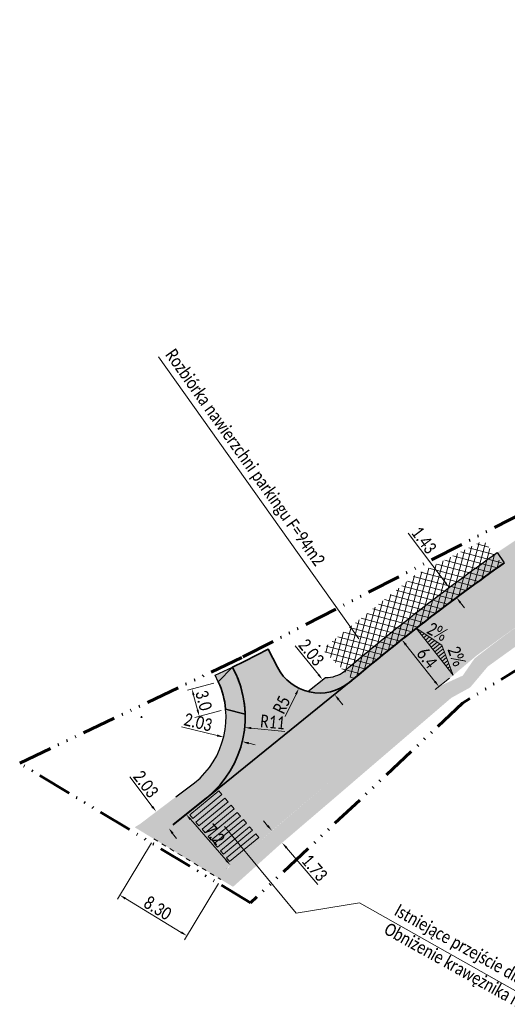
# Model space of a CAD drawing. Header units: millimetres. Extents: x 5493565 to 5508502, y 5765528 to 5769967.
# Tile 2 of 12: x 5507727 to 5507778, y 5765587 to 5765692. Entities that reach past the tile are written whole.
import ezdxf

# ---------------------------------------------------------------- set-up
doc = ezdxf.new("R2010")
doc.units = ezdxf.units.MM
doc.linetypes.add('2', pattern=[1, 0.5, -0.5])
doc.linetypes.add('ACAD_ISO14W100', pattern=[24, 12, -3, 0, -3, 0, -3, 0, -3])
for name, color, linetype, lineweight in [('! LINIA ROZGRANICZAJACA INWESTYCJĘ', 30, 'ACAD_ISO14W100', 60), ('!! Opisy Projektowe', 5, 'Continuous', 15), ('!! WYMIARY', 170, 'Continuous', 9), ('!KRAWĘDZIE DRÓG - JEZDNIA', 7, 'Continuous', 40), ('!KRAWĘDŹ CHDONIKA', 150, 'Continuous', 30), ('!OŚKA ROBOCZA', 240, '2', 5)]:
    doc.layers.add(name, color=color, linetype=linetype, lineweight=lineweight)
for name, color, linetype, lineweight, true_color in [('!Krawędź.Zjazdu.Obramowanie', 7, 'Continuous', 35, 0xe448ef), ('!Kresk.Chod.-bez przebudowy', 7, 'Continuous', 9, 0xd9fecd), ('!Kreskowanie Chodnika', 7, 'Continuous', 9, 0xbdeeff), ('!Kreskowanie DROGA', 7, 'Continuous', 9, 0xfefedc), ('!KreskowanieZJAZDÓW', 7, 'Continuous', 9, 0xfeb09a), ('!ZNAKI POZIOME', 7, 'Continuous', 35, 0xb8c9ff)]:
    doc.layers.add(name, color=color, linetype=linetype, lineweight=lineweight, true_color=true_color)
doc.styles.get("Standard").update_dxf_attribs({"font": 'calibri.ttf', "width": 0.8, "height": 1.35})
doc.dimstyles.new('1_500', dxfattribs={"dimtxt": 1.35, "dimasz": 0.7, "dimexe": 0.5, "dimexo": 0.5, "dimgap": 0.2, "dimtad": 1, "dimzin": 0, "dimdsep": 46, "dimtxsty": 'Standard', "dimcen": 0.09, "dimclrd": 256, "dimclre": 256, "dimclrt": 256, "dimadec": 3, "dimazin": 0, "dimtfac": 1, "dimtofl": 0, "dimtmove": 0, "dimatfit": 0, "dimfxl": 0.5, "dimtolj": 1, "dimtzin": 0, "dimlwd": 9, "dimlwe": 9, "dimarcsym": 0})
pattern_1 = [(45, (-0.636, 0.7716), (-2.2450640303, 2.2450640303), [])]

# ---------------------------------------------------------------- blocks, each defined once
blk = doc.blocks.new('*D138')
at = {"layer": '!! WYMIARY', "lineweight": 9, "transparency": 16777216}
for p, q in [((5507752.96, 5765606.18), (5507752.51, 5765606.71)), ((5507754.96, 5765603.84), (5507758.29, 5765599.94))]:
    blk.add_line(p, q, dxfattribs=at)
at = {"layer": '!! WYMIARY', "transparency": 16777216}
for points in [[(5507753.05, 5765606.26), (5507752.87, 5765606.1), (5507753.42, 5765605.65)], [(5507755.05, 5765603.92), (5507754.87, 5765603.77), (5507754.5, 5765604.37)]]:
    blk.add_solid(points, dxfattribs=at)
at = {"layer": 'Defpoints', "color": 0, "transparency": 16777216}
for p in [(5507753.42, 5765605.65), (5507754.5, 5765604.37), (5507754.5, 5765604.37)]:
    blk.add_point(p, dxfattribs=at)
at = {"layer": '!! WYMIARY', "transparency": 16777216, "insert": (5507757.94, 5765601.72), "char_height": 1.35, "attachment_point": 5, "rotation": 310.4673}
blk.add_mtext('\\A1;1.73', dxfattribs=at)
blk = doc.blocks.new('*D149')
at = {"layer": '!! WYMIARY', "lineweight": 9, "transparency": 16777216}
for p, q in [((5507771.79, 5765632), (5507767.88, 5765637.22)), ((5507772.6, 5765631.74), (5507772.61, 5765631.74)), ((5507773.38, 5765630.69), (5507773.39, 5765630.7)), ((5507773.41, 5765629.84), (5507773.83, 5765629.28))]:
    blk.add_line(p, q, dxfattribs=at)
at = {"layer": '!! WYMIARY', "transparency": 16777216}
for points in [[(5507771.88, 5765632.07), (5507771.7, 5765631.93), (5507772.21, 5765631.44)], [(5507773.5, 5765629.91), (5507773.32, 5765629.77), (5507772.99, 5765630.4)]]:
    blk.add_solid(points, dxfattribs=at)
at = {"layer": 'Defpoints', "color": 0, "transparency": 16777216}
for p in [(5507772.2, 5765631.44), (5507772.21, 5765631.44), (5507772.98, 5765630.39)]:
    blk.add_point(p, dxfattribs=at)
at = {"layer": '!! WYMIARY', "transparency": 16777216, "insert": (5507769.54, 5765636.48), "char_height": 1.35, "attachment_point": 5, "rotation": 306.8475}
blk.add_mtext('\\A1;1.43', dxfattribs=at)
blk = doc.blocks.new('*D169')
at = {"layer": '!! Opisy Projektowe', "lineweight": 9, "transparency": 16777216}
for p, q in [((5507740.72, 5765608.22), (5507738.35, 5765611.35)), ((5507742.88, 5765605.37), (5507743.31, 5765604.82))]:
    blk.add_line(p, q, dxfattribs=at)
at = {"layer": '!! Opisy Projektowe', "transparency": 16777216}
for points in [[(5507740.81, 5765608.3), (5507740.63, 5765608.15), (5507741.14, 5765607.67)], [(5507742.98, 5765605.44), (5507742.79, 5765605.3), (5507742.46, 5765605.93)]]:
    blk.add_solid(points, dxfattribs=at)
at = {"layer": 'Defpoints', "color": 0, "transparency": 16777216}
for p in [(5507741.14, 5765607.67), (5507741.14, 5765607.67), (5507742.46, 5765605.93)]:
    blk.add_point(p, dxfattribs=at)
at = {"layer": '!! Opisy Projektowe', "transparency": 16777216, "insert": (5507740.04, 5765610.6), "char_height": 1.35, "attachment_point": 5, "rotation": 307.1583}
blk.add_mtext('\\A1;2.03', dxfattribs=at)
blk = doc.blocks.new('*D177')
at = {"layer": '!! WYMIARY', "lineweight": 9, "transparency": 16777216}
for p, q in [((5507747.24, 5765621.32), (5507744.45, 5765620.56)), ((5507745.11, 5765620.02), (5507745.53, 5765618.47)), ((5507748.03, 5765618.41), (5507745.23, 5765617.66))]:
    blk.add_line(p, q, dxfattribs=at)
at = {"layer": '!! WYMIARY', "transparency": 16777216}
for points in [[(5507745.22, 5765620.05), (5507745, 5765619.99), (5507744.93, 5765620.69)], [(5507745.64, 5765618.5), (5507745.42, 5765618.44), (5507745.71, 5765617.79)]]:
    blk.add_solid(points, dxfattribs=at)
at = {"layer": 'Defpoints', "color": 0, "transparency": 16777216}
for p in [(5507747.73, 5765621.45), (5507748.51, 5765618.54), (5507745.71, 5765617.79)]:
    blk.add_point(p, dxfattribs=at)
at = {"layer": '!! WYMIARY', "transparency": 16777216, "insert": (5507746.18, 5765619.47), "char_height": 1.35, "attachment_point": 5, "rotation": 285.0608}
blk.add_mtext('\\A1;3.0', dxfattribs=at)
blk = doc.blocks.new('*D179')
at = {"layer": '!! WYMIARY', "lineweight": 9, "transparency": 16777216}
for p, q in [((5507768.33, 5765626.82), (5507766.8, 5765625.61)), ((5507770.69, 5765621.49), (5507767.62, 5765625.38)), ((5507772.26, 5765621.84), (5507770.74, 5765620.63))]:
    blk.add_line(p, q, dxfattribs=at)
at = {"layer": '!! WYMIARY', "transparency": 16777216}
for points in [[(5507767.72, 5765625.45), (5507767.53, 5765625.3), (5507767.19, 5765625.92)], [(5507770.79, 5765621.56), (5507770.6, 5765621.42), (5507771.13, 5765620.94)]]:
    blk.add_solid(points, dxfattribs=at)
at = {"layer": 'Defpoints', "color": 0, "transparency": 16777216}
for p in [(5507768.72, 5765627.13), (5507767.19, 5765625.92), (5507772.65, 5765622.15)]:
    blk.add_point(p, dxfattribs=at)
at = {"layer": '!! WYMIARY', "transparency": 16777216, "insert": (5507769.86, 5765623.98), "char_height": 1.35, "attachment_point": 5, "rotation": 308.299}
blk.add_mtext('\\A1;6.4', dxfattribs=at)
blk = doc.blocks.new('*D181')
at = {"layer": '!! WYMIARY', "lineweight": 9, "transparency": 16777216}
for p, q in [((5507758.35, 5765622.21), (5507755.89, 5765625.26)), ((5507760.49, 5765619.57), (5507760.93, 5765619.02))]:
    blk.add_line(p, q, dxfattribs=at)
at = {"layer": '!! WYMIARY', "transparency": 16777216}
for points in [[(5507758.44, 5765622.28), (5507758.26, 5765622.14), (5507758.79, 5765621.67)], [(5507760.58, 5765619.64), (5507760.4, 5765619.49), (5507760.05, 5765620.11)]]:
    blk.add_solid(points, dxfattribs=at)
at = {"layer": 'Defpoints', "color": 0, "transparency": 16777216}
for p in [(5507758.79, 5765621.67), (5507758.79, 5765621.67), (5507760.05, 5765620.11)]:
    blk.add_point(p, dxfattribs=at)
at = {"layer": '!! WYMIARY', "transparency": 16777216, "insert": (5507757.59, 5765624.57), "char_height": 1.35, "attachment_point": 5, "rotation": 308.9542}
blk.add_mtext('\\A1;2.03', dxfattribs=at)
blk = doc.blocks.new('*D182')
at = {"layer": '!! WYMIARY', "lineweight": 9, "transparency": 16777216}
for p, q in [((5507758.37, 5765625.26), (5507758.55, 5765625.26)), ((5507758.46, 5765625.17), (5507758.46, 5765625.35)), ((5507755.97, 5765620.13), (5507754.81, 5765617.75))]:
    blk.add_line(p, q, dxfattribs=at)
at = {"layer": '!! WYMIARY', "transparency": 16777216}
blk.add_solid([(5507755.86, 5765620.18), (5507756.07, 5765620.08), (5507756.27, 5765620.76)], dxfattribs=at)
at = {"layer": 'Defpoints', "color": 0, "transparency": 16777216}
for p in [(5507758.46, 5765625.26), (5507756.27, 5765620.76)]:
    blk.add_point(p, dxfattribs=at)
at = {"layer": '!! WYMIARY', "transparency": 16777216, "insert": (5507754.44, 5765619.01), "char_height": 1.35, "attachment_point": 5, "rotation": 64.0698}
blk.add_mtext('\\A1;R5', dxfattribs=at)
blk = doc.blocks.new('*D183')
at = {"layer": '!! WYMIARY', "lineweight": 9, "transparency": 16777216}
for p, q in [((5507739.49, 5765617.71), (5507739.67, 5765617.71)), ((5507739.58, 5765617.62), (5507739.58, 5765617.8)), ((5507751.22, 5765616.53), (5507754.8, 5765616.17))]:
    blk.add_line(p, q, dxfattribs=at)
at = {"layer": '!! WYMIARY', "transparency": 16777216}
blk.add_solid([(5507751.23, 5765616.65), (5507751.21, 5765616.42), (5507750.52, 5765616.6)], dxfattribs=at)
at = {"layer": 'Defpoints', "color": 0, "transparency": 16777216}
for p in [(5507739.58, 5765617.71), (5507750.52, 5765616.6)]:
    blk.add_point(p, dxfattribs=at)
at = {"layer": '!! WYMIARY', "transparency": 16777216, "insert": (5507753.49, 5765617.19), "char_height": 1.35, "attachment_point": 5, "rotation": 354.2401}
blk.add_mtext('\\A1;R11', dxfattribs=at)
blk = doc.blocks.new('*D186')
at = {"layer": '!! WYMIARY', "lineweight": 9, "transparency": 16777216}
for p, q in [((5507740.63, 5765604.36), (5507737.02, 5765598.39)), ((5507747.75, 5765600.05), (5507744.14, 5765594.08)), ((5507737.87, 5765598.46), (5507743.8, 5765594.87))]:
    blk.add_line(p, q, dxfattribs=at)
at = {"layer": '!! WYMIARY', "transparency": 16777216}
for points in [[(5507737.93, 5765598.56), (5507737.81, 5765598.36), (5507737.27, 5765598.82)], [(5507743.86, 5765594.97), (5507743.74, 5765594.77), (5507744.4, 5765594.51)]]:
    blk.add_solid(points, dxfattribs=at)
at = {"layer": 'Defpoints', "color": 0, "transparency": 16777216}
for p in [(5507740.88, 5765604.79), (5507748.01, 5765600.48), (5507744.4, 5765594.51)]:
    blk.add_point(p, dxfattribs=at)
at = {"layer": '!! WYMIARY', "transparency": 16777216, "insert": (5507741.3, 5765597.43), "char_height": 1.35, "attachment_point": 5, "rotation": 328.8183}
blk.add_mtext('\\A1;8.30', dxfattribs=at)
blk = doc.blocks.new('*D187')
at = {"layer": '!! WYMIARY', "lineweight": 9, "transparency": 16777216}
for p, q in [((5507743.93, 5765607.06), (5507743.93, 5765607.06)), ((5507748.56, 5765602.51), (5507744.77, 5765606.86)), ((5507748.64, 5765601.66), (5507748.64, 5765601.66))]:
    blk.add_line(p, q, dxfattribs=at)
at = {"layer": '!! WYMIARY', "transparency": 16777216}
for points in [[(5507744.86, 5765606.94), (5507744.68, 5765606.78), (5507744.31, 5765607.39)], [(5507748.64, 5765602.59), (5507748.47, 5765602.44), (5507749.02, 5765601.98)]]:
    blk.add_solid(points, dxfattribs=at)
at = {"layer": 'Defpoints', "color": 0, "transparency": 16777216}
for p in [(5507744.31, 5765607.39), (5507744.31, 5765607.39), (5507749.02, 5765601.98)]:
    blk.add_point(p, dxfattribs=at)
at = {"layer": '!! WYMIARY', "transparency": 16777216, "insert": (5507747.33, 5765605.27), "char_height": 1.35, "attachment_point": 5, "rotation": 311.0405}
blk.add_mtext('\\A1;7.2', dxfattribs=at)
blk = doc.blocks.new('*D193')
at = {"layer": '!! WYMIARY', "lineweight": 9, "transparency": 16777216}
for p, q in [((5507747.61, 5765615.75), (5507743.81, 5765616.67)), ((5507750.95, 5765614.93), (5507751.63, 5765614.77))]:
    blk.add_line(p, q, dxfattribs=at)
at = {"layer": '!! WYMIARY', "transparency": 16777216}
for points in [[(5507747.64, 5765615.86), (5507747.59, 5765615.63), (5507748.29, 5765615.58)], [(5507750.97, 5765615.05), (5507750.92, 5765614.82), (5507750.27, 5765615.1)]]:
    blk.add_solid(points, dxfattribs=at)
at = {"layer": 'Defpoints', "color": 0, "transparency": 16777216}
for p in [(5507748.29, 5765615.58), (5507748.29, 5765615.58), (5507750.27, 5765615.1)]:
    blk.add_point(p, dxfattribs=at)
at = {"layer": '!! WYMIARY', "transparency": 16777216, "insert": (5507745.58, 5765617.16), "char_height": 1.35, "attachment_point": 5, "rotation": 346.3006}
blk.add_mtext('\\A1;2.03', dxfattribs=at)

msp = doc.modelspace()

# ---------------------------------------------------------------- hatches: boundary and pattern name
at = {"layer": '!! Opisy Projektowe'}
h = msp.add_hatch(dxfattribs=at)
h.set_pattern_fill('ANSI31', color=256, scale=0.1, angle=534, style=0)
h.set_pattern_definition([(219, (11015541.26392, 11531249.1786), (0.199809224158, -0.246743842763), [])])
h.paths.add_polyline_path([(5507768.717, 5765627.13), (5507772.651, 5765622.143), (5507771.437, 5765625.335)])
at = {"layer": '!KRAWĘDŹ CHDONIKA', "lineweight": 9}
h = msp.add_hatch(dxfattribs=at)
h.set_pattern_fill('ANSI37', color=1, scale=0.2, angle=30)
h.paths.add_polyline_path([(5507775.859, 5765636.443), (5507768.617, 5765632.779), (5507758.76, 5765624.9), (5507762.02, 5765621.65), (5507763.46, 5765622.865), (5507765.059, 5765624.188), (5507766.775, 5765625.582), (5507769.39, 5765627.651), (5507770.176, 5765628.26), (5507772.985, 5765630.391), (5507777.864, 5765633.934)])
at = {"layer": '!Kresk.Chod.-bez przebudowy'}
h = msp.add_hatch(color=256, dxfattribs=at)
h.dxf.hatch_style = 1
edge = h.paths.add_edge_path()
edge.add_arc((5507780.905, 5765630.095), 4.886, 122.82372, 125.61511, ccw=False)
edge.add_line((5507778.257, 5765634.201), (5507782.24, 5765636.91))
edge.add_line((5507782.24, 5765636.91), (5507786.96, 5765639.69))
edge.add_line((5507786.96, 5765639.69), (5507791.38, 5765642.03))
edge.add_line((5507791.38, 5765642.03), (5507795.223, 5765643.897))
edge.add_line((5507795.223, 5765643.897), (5507797.404, 5765644.928))
edge.add_line((5507797.404, 5765644.928), (5507800.83, 5765646.5))
edge.add_line((5507800.83, 5765646.5), (5507810.489, 5765650.626))
edge.add_line((5507810.489, 5765650.626), (5507820.115, 5765654.657))
edge.add_line((5507820.115, 5765654.657), (5507825.786, 5765657.034))
edge.add_line((5507825.786, 5765657.034), (5507853.7, 5765668.76))
edge.add_arc((5507850.041, 5765672.141), 4.982, 317.25718, 346.53104)
edge.add_line((5507854.886, 5765670.981), (5507854.06, 5765670.32))
edge.add_line((5507854.06, 5765670.32), (5507824.415, 5765657.958))
edge.add_line((5507824.415, 5765657.958), (5507810.294, 5765651.945))
edge.add_line((5507810.294, 5765651.945), (5507800.099, 5765647.579))
edge.add_line((5507800.099, 5765647.579), (5507795.822, 5765645.631))
edge.add_line((5507795.822, 5765645.631), (5507790.73, 5765643.15))
edge.add_line((5507790.73, 5765643.15), (5507786.33, 5765640.8))
edge.add_line((5507786.33, 5765640.8), (5507781.64, 5765638.05))
edge.add_line((5507781.64, 5765638.05), (5507777.3, 5765635.15))
edge.add_line((5507777.3, 5765635.15), (5507778.06, 5765634.067))
h = msp.add_hatch(color=256, dxfattribs=at)
h.dxf.hatch_style = 1
edge = h.paths.add_edge_path()
edge.add_line((5507776.31, 5765623.067), (5507782.293, 5765627.375))
edge.add_line((5507782.293, 5765627.375), (5507787.072, 5765630.268))
edge.add_arc((5507947.577, 5765378.77), 298.35, 122.13539, 122.5458, ccw=False)
edge.add_line((5507788.878, 5765631.411), (5507786.462, 5765632.041))
edge.add_arc((5507853.532, 5765524.372), 126.85, 121.9198, 128.3036)
edge.add_line((5507774.907, 5765623.916), (5507773.657, 5765622.103))
edge.add_line((5507773.657, 5765622.103), (5507771.38, 5765621.07))
edge.add_line((5507771.38, 5765621.07), (5507759.789, 5765611.061))
edge.add_line((5507759.789, 5765611.061), (5507751.405, 5765603.919))
edge.add_line((5507751.405, 5765603.919), (5507749.016, 5765601.984))
edge.add_line((5507749.016, 5765601.984), (5507748.62, 5765601.51))
edge.add_line((5507748.62, 5765601.51), (5507748.008, 5765600.476))
edge.add_line((5507748.008, 5765600.476), (5507749.291, 5765599.7))
edge.add_line((5507749.291, 5765599.7), (5507754.119, 5765604.045))
edge.add_line((5507754.119, 5765604.045), (5507759.766, 5765608.872))
edge.add_line((5507759.766, 5765608.872), (5507772.435, 5765619.737))
edge.add_line((5507772.435, 5765619.737), (5507774.45, 5765620.853))
edge.add_line((5507774.45, 5765620.853), (5507776.31, 5765623.067))
h = msp.add_hatch(color=256, dxfattribs=at)
h.dxf.hatch_style = 1
h.paths.add_polyline_path([(5507744.554, 5765607.59), (5507743.22, 5765609.24), (5507739.42, 5765606.36), (5507738.855, 5765606.015), (5507740.885, 5765604.787), (5507742.94, 5765606.28)])
at = {"layer": '!Kreskowanie Chodnika'}
h = msp.add_hatch(color=256, dxfattribs=at)
h.dxf.hatch_style = 1
edge = h.paths.add_edge_path()
edge.add_arc((5507911.514, 5765445.534), 232.309, 128.18184, 130.35264)
edge.add_arc((5507759.195, 5765624.971), 3.062, 268.08934, 308.39101, ccw=False)
edge.add_arc((5506546.298, 5767120.138), 1927.578, 308.918677, 308.9897, ccw=False)
edge.add_arc((5507758.459, 5765625.256), 5, 255.82409, 308.95419)
edge.add_arc((5507920.822, 5765432.044), 247.375, 125.24727, 130.06331, ccw=False)
edge.add_line((5507778.06, 5765634.067), (5507777.3, 5765635.15))
edge.add_arc((5507911.514, 5765445.534), 232.31, 125.29169, 128.18184)
h = msp.add_hatch(color=256, dxfattribs=at)
h.dxf.hatch_style = 1
h.paths.add_polyline_path([(5507747.728, 5765621.445), (5507749.226, 5765623.006), (5507747.399, 5765622.135)])
h = msp.add_hatch(color=256, dxfattribs=at)
h.dxf.hatch_style = 1
edge = h.paths.add_edge_path()
edge.add_arc((5507739.592, 5765617.701), 8.956, 308.92245, 365.4068)
edge.add_line((5507748.508, 5765618.544), (5507750.575, 5765618.013))
edge.add_arc((5507739.58, 5765617.708), 11, -51.04581, 1.58474, ccw=False)
edge.add_line((5507746.495, 5765609.154), (5507744.556, 5765607.587))
edge.add_line((5507744.556, 5765607.587), (5507743.22, 5765609.24))
edge.add_line((5507743.22, 5765609.24), (5507745.219, 5765610.733))
at = {"layer": '!Kreskowanie DROGA'}
h = msp.add_hatch(color=256, dxfattribs=at)
h.paths.add_polyline_path([(5508481.496, 5765918.276), (5508479.521, 5765924.057), (5508473.43, 5765922.28), (5508471.67, 5765922.17), (5508469.73, 5765922.47), (5508467.94, 5765923.34), (5508466.83, 5765924.41), (5508465.68, 5765926.14), (5508464.351, 5765928.203), (5508461.514, 5765927.056), (5508468.356, 5765913.538)])
edge = h.paths.add_edge_path()
edge.add_line((5507752.691, 5765614.163), (5507746.495, 5765609.154))
edge.add_line((5507746.495, 5765609.154), (5507742.94, 5765606.28))
edge.add_line((5507742.94, 5765606.28), (5507740.885, 5765604.787))
edge.add_line((5507740.885, 5765604.787), (5507748.008, 5765600.476))
edge.add_line((5507748.008, 5765600.476), (5507748.8, 5765601.814))
edge.add_line((5507748.8, 5765601.814), (5507750.66, 5765603.28))
edge.add_line((5507750.66, 5765603.28), (5507754.19, 5765606.31))
edge.add_line((5507754.19, 5765606.31), (5507760.4, 5765611.58))
edge.add_line((5507760.4, 5765611.58), (5507768.93, 5765618.94))
edge.add_line((5507768.93, 5765618.94), (5507771.38, 5765621.07))
edge.add_line((5507771.38, 5765621.07), (5507775.123, 5765624.23))
edge.add_line((5507775.123, 5765624.23), (5507781.351, 5765628.744))
edge.add_line((5507781.351, 5765628.744), (5507786.387, 5765632.061))
edge.add_arc((5507864.246, 5765505.263), 148.794, 115.75131, 121.55172, ccw=False)
edge.add_line((5507799.6, 5765639.28), (5507810.48, 5765643.93))
edge.add_line((5507810.48, 5765643.93), (5507817.14, 5765646.78))
edge.add_line((5507817.14, 5765646.78), (5507833.63, 5765653.78))
edge.add_line((5507833.63, 5765653.78), (5507837.43, 5765655.28))
edge.add_line((5507837.43, 5765655.28), (5507844.14, 5765658.06))
edge.add_line((5507844.14, 5765658.06), (5507854.46, 5765662.43))
edge.add_line((5507854.46, 5765662.43), (5507862.54, 5765665.81))
edge.add_line((5507862.54, 5765665.81), (5507863.96, 5765666.42))
edge.add_line((5507863.96, 5765666.42), (5507882.75, 5765674.29))
edge.add_line((5507882.75, 5765674.29), (5507895.51, 5765679.63))
edge.add_line((5507895.51, 5765679.63), (5507920.91, 5765690.21))
edge.add_line((5507920.91, 5765690.21), (5507923.35, 5765691.26))
edge.add_line((5507923.35, 5765691.26), (5507929.1, 5765693.58))
edge.add_line((5507929.1, 5765693.58), (5507932.38, 5765694.93))
edge.add_line((5507932.38, 5765694.93), (5507934.1, 5765695.73))
edge.add_line((5507934.1, 5765695.73), (5507944.22, 5765699.96))
edge.add_line((5507944.22, 5765699.96), (5507952.11, 5765703.27))
edge.add_line((5507952.11, 5765703.27), (5507956.94, 5765705.32))
edge.add_line((5507956.94, 5765705.32), (5507962.2, 5765707.49))
edge.add_line((5507962.2, 5765707.49), (5507977.82, 5765714.07))
edge.add_line((5507977.82, 5765714.07), (5507986.07, 5765717.53))
edge.add_line((5507986.07, 5765717.53), (5507993.55, 5765720.6))
edge.add_line((5507993.55, 5765720.6), (5508009.92, 5765727.45))
edge.add_line((5508009.92, 5765727.45), (5508015.8, 5765729.92))
edge.add_line((5508015.8, 5765729.92), (5508018.48, 5765731.05))
edge.add_line((5508018.48, 5765731.05), (5508020.51, 5765731.89))
edge.add_line((5508020.51, 5765731.89), (5508029.84, 5765735.75))
edge.add_line((5508029.84, 5765735.75), (5508043.59, 5765741.49))
edge.add_line((5508043.59, 5765741.49), (5508056.96, 5765747.1))
edge.add_line((5508056.96, 5765747.1), (5508061.47, 5765749.02))
edge.add_line((5508061.47, 5765749.02), (5508066.4, 5765751.08))
edge.add_line((5508066.4, 5765751.08), (5508076.49, 5765755.24))
edge.add_line((5508076.49, 5765755.24), (5508084.47, 5765758.63))
edge.add_line((5508084.47, 5765758.63), (5508089.02, 5765760.54))
edge.add_line((5508089.02, 5765760.54), (5508092.91, 5765762.2))
edge.add_line((5508092.91, 5765762.2), (5508104.71, 5765767.11))
edge.add_line((5508104.71, 5765767.11), (5508118.38, 5765772.84))
edge.add_line((5508118.38, 5765772.84), (5508137.77, 5765780.97))
edge.add_line((5508137.77, 5765780.97), (5508152.51, 5765787.25))
edge.add_line((5508152.51, 5765787.25), (5508160.23, 5765790.3))
edge.add_line((5508160.23, 5765790.3), (5508170.34, 5765794.5))
edge.add_line((5508170.34, 5765794.5), (5508175.68, 5765796.69))
edge.add_line((5508175.68, 5765796.69), (5508180.8, 5765798.94))
edge.add_line((5508180.8, 5765798.94), (5508192.03, 5765803.5))
edge.add_line((5508192.03, 5765803.5), (5508194.39, 5765804.54))
edge.add_line((5508194.39, 5765804.54), (5508198.99, 5765806.44))
edge.add_line((5508198.99, 5765806.44), (5508219.78, 5765815.13))
edge.add_line((5508219.78, 5765815.13), (5508236.86, 5765822.37))
edge.add_line((5508236.86, 5765822.37), (5508244.74, 5765825.73))
edge.add_line((5508244.74, 5765825.73), (5508250.84, 5765828.21))
edge.add_line((5508250.84, 5765828.21), (5508251.85, 5765828.58))
edge.add_line((5508251.85, 5765828.58), (5508253.16, 5765829.12))
edge.add_line((5508253.16, 5765829.12), (5508255.56, 5765830.26))
edge.add_line((5508255.56, 5765830.26), (5508257.98, 5765831.25))
edge.add_line((5508257.98, 5765831.25), (5508273.27, 5765837.66))
edge.add_line((5508273.27, 5765837.66), (5508296.24, 5765846.69))
edge.add_line((5508296.24, 5765846.69), (5508300.43, 5765848.59))
edge.add_line((5508300.43, 5765848.59), (5508315.57, 5765854.47))
edge.add_line((5508315.57, 5765854.47), (5508336.54, 5765862.72))
edge.add_line((5508336.54, 5765862.72), (5508345.6, 5765866.2))
edge.add_line((5508345.6, 5765866.2), (5508362.31, 5765872.64))
edge.add_line((5508362.31, 5765872.64), (5508379.14, 5765879.14))
edge.add_line((5508379.14, 5765879.14), (5508384.21, 5765881.15))
edge.add_line((5508384.21, 5765881.15), (5508394.86, 5765885.27))
edge.add_line((5508394.86, 5765885.27), (5508431.47, 5765899.44))
edge.add_line((5508431.47, 5765899.44), (5508456.31, 5765909.2))
edge.add_line((5508456.31, 5765909.2), (5508458.83, 5765910.12))
edge.add_line((5508458.83, 5765910.12), (5508459.66, 5765910.4))
edge.add_line((5508459.66, 5765910.4), (5508468.356, 5765913.538))
edge.add_line((5508468.356, 5765913.538), (5508461.514, 5765927.056))
edge.add_line((5508461.514, 5765927.056), (5508458.73, 5765925.93))
edge.add_line((5508458.73, 5765925.93), (5508458.79, 5765925.676))
edge.add_arc((5508450.222, 5765922.921), 9, -70.04083, 17.82415, ccw=False)
edge.add_line((5508453.295, 5765914.462), (5508453.27, 5765914.45))
edge.add_line((5508453.27, 5765914.45), (5508420.52, 5765901.78))
edge.add_line((5508420.52, 5765901.78), (5508368.77, 5765881.72))
edge.add_line((5508368.77, 5765881.72), (5508349.19, 5765874.13))
edge.add_line((5508349.19, 5765874.13), (5508334.54, 5765868.29))
edge.add_line((5508334.54, 5765868.29), (5508312.97, 5765859.94))
edge.add_line((5508312.97, 5765859.94), (5508298.35, 5765854.1))
edge.add_line((5508298.35, 5765854.1), (5508271.03, 5765843.09))
edge.add_line((5508271.03, 5765843.09), (5508253.19, 5765835.66))
edge.add_line((5508253.19, 5765835.66), (5508250.6, 5765834.57))
edge.add_line((5508250.6, 5765834.57), (5508247.22, 5765833.16))
edge.add_line((5508247.22, 5765833.16), (5508242.71, 5765831.33))
edge.add_line((5508242.71, 5765831.33), (5508234.86, 5765828.15))
edge.add_line((5508234.86, 5765828.15), (5508217.55, 5765820.83))
edge.add_line((5508217.55, 5765820.83), (5508189.83, 5765809.29))
edge.add_line((5508189.83, 5765809.29), (5508167.31, 5765799.82))
edge.add_line((5508167.31, 5765799.82), (5508150.16, 5765792.6))
edge.add_line((5508150.16, 5765792.6), (5508138.61, 5765787.77))
edge.add_line((5508138.61, 5765787.77), (5508136.12, 5765786.76))
edge.add_line((5508136.12, 5765786.76), (5508116.59, 5765778.56))
edge.add_line((5508116.59, 5765778.56), (5508108.73, 5765775.25))
edge.add_line((5508108.73, 5765775.25), (5508102.44, 5765772.64))
edge.add_line((5508102.44, 5765772.64), (5508091.292, 5765768.023))
edge.add_line((5508091.292, 5765768.023), (5508091.291, 5765768.023))
edge.add_line((5508091.291, 5765768.023), (5508090.263, 5765767.597))
edge.add_arc((5508088.335, 5765772.21), 5, 245.62197, 292.68753, ccw=False)
edge.add_line((5508086.271, 5765767.656), (5508080.525, 5765765.358))
edge.add_line((5508080.525, 5765765.358), (5508080.109, 5765764.494))
edge.add_line((5508080.109, 5765764.494), (5508079.557, 5765763.749))
edge.add_arc((5508075.832, 5765767.083), 5, 293.38316, 318.17407, ccw=False)
edge.add_line((5508077.816, 5765762.494), (5508077.809, 5765762.489))
edge.add_line((5508077.809, 5765762.489), (5508061.02, 5765755.46))
edge.add_line((5508061.02, 5765755.46), (5508025.34, 5765740.56))
edge.add_line((5508025.34, 5765740.56), (5508016.48, 5765736.83))
edge.add_line((5508016.48, 5765736.83), (5507996.1, 5765728.3))
edge.add_line((5507996.1, 5765728.3), (5507991.12, 5765726.17))
edge.add_line((5507991.12, 5765726.17), (5507983.24, 5765722.91))
edge.add_line((5507983.24, 5765722.91), (5507965.18, 5765715.4))
edge.add_line((5507965.18, 5765715.4), (5507945.35, 5765707.13))
edge.add_line((5507945.35, 5765707.13), (5507929.1, 5765700.35))
edge.add_line((5507929.1, 5765700.35), (5507910.58, 5765692.59))
edge.add_line((5507910.58, 5765692.59), (5507897.57, 5765687.16))
edge.add_line((5507897.57, 5765687.16), (5507873.88, 5765677.29))
edge.add_line((5507873.88, 5765677.29), (5507862.61, 5765672.51))
edge.add_line((5507862.61, 5765672.51), (5507853.7, 5765668.76))
edge.add_line((5507853.7, 5765668.76), (5507823.92, 5765656.25))
edge.add_line((5507823.92, 5765656.25), (5507807.49, 5765649.37))
edge.add_line((5507807.49, 5765649.37), (5507800.83, 5765646.5))
edge.add_line((5507800.83, 5765646.5), (5507796.34, 5765644.44))
edge.add_line((5507796.34, 5765644.44), (5507791.38, 5765642.03))
edge.add_line((5507791.38, 5765642.03), (5507786.96, 5765639.69))
edge.add_line((5507786.96, 5765639.69), (5507782.24, 5765636.91))
edge.add_line((5507782.24, 5765636.91), (5507778.02, 5765634.04))
edge.add_arc((5507904.638, 5765454.004), 220.103, 125.11847, 130.38814)
edge.add_line((5507762.02, 5765621.65), (5507761.603, 5765621.368))
edge.add_line((5507761.603, 5765621.368), (5507761.246, 5765621.08))
edge.add_arc((5493598.445, 5783134.898), 22523.738, 308.9471418, 308.9612352, ccw=False)
edge.add_arc((5507573.373, 5765840.308), 288.611, 308.41213, 309.49624, ccw=False)
h = msp.add_hatch(color=256, dxfattribs=at)
edge = h.paths.add_edge_path()
edge.add_line((5507769.45, 5765627.697), (5507765.421, 5765624.477))
edge.add_line((5507765.421, 5765624.477), (5507762.02, 5765621.65))
edge.add_arc((5507904.638, 5765454.004), 220.103, 125.11847, 130.38814, ccw=False)
edge.add_line((5507778.02, 5765634.04), (5507774.972, 5765631.857))
edge.add_line((5507774.972, 5765631.857), (5507772.55, 5765630.066))
edge.add_line((5507772.55, 5765630.066), (5507769.45, 5765627.697))
at = {"layer": '!KreskowanieZJAZDÓW'}
h = msp.add_hatch(color=256, dxfattribs=at)
edge = h.paths.add_edge_path()
edge.add_line((5507761.603, 5765621.368), (5507746.495, 5765609.154))
edge.add_arc((5507739.58, 5765617.708), 11, 308.95419, 386.95662)
edge.add_line((5507749.384, 5765622.695), (5507749.226, 5765623.006))
edge.add_line((5507749.226, 5765623.006), (5507750.549, 5765623.636))
edge.add_line((5507750.549, 5765623.636), (5507753.034, 5765624.893))
edge.add_line((5507753.034, 5765624.893), (5507754.002, 5765622.99))
edge.add_arc((5507758.459, 5765625.256), 5, 206.95662, 308.95419)
h = msp.add_hatch(color=256, dxfattribs=at)
edge = h.paths.add_edge_path()
edge.add_line((5507750.575, 5765618.013), (5507748.508, 5765618.544))
edge.add_arc((5507739.592, 5765617.701), 8.956, 5.4068, 24.71475)
edge.add_line((5507747.728, 5765621.445), (5507749.226, 5765623.006))
edge.add_line((5507749.226, 5765623.006), (5507749.385, 5765622.695))
edge.add_arc((5507739.579, 5765617.709), 11, 1.58184, 26.95372, ccw=False)
at = {"layer": '!ZNAKI POZIOME'}
h = msp.add_hatch(color=256, dxfattribs=at)
h.paths.add_polyline_path([(5507748.606, 5765602.767), (5507748.931, 5765602.388), (5507752.018, 5765604.933), (5507751.693, 5765605.312)])
h.paths.add_polyline_path([(5507747.954, 5765603.526), (5507748.28, 5765603.147), (5507751.367, 5765605.692), (5507751.041, 5765606.071)])
h.paths.add_polyline_path([(5507747.303, 5765604.285), (5507747.628, 5765603.906), (5507750.715, 5765606.451), (5507750.39, 5765606.83)])
h.paths.add_polyline_path([(5507746.651, 5765605.044), (5507746.977, 5765604.665), (5507750.064, 5765607.21), (5507749.738, 5765607.589)])
h.paths.add_polyline_path([(5507746, 5765605.803), (5507746.326, 5765605.423), (5507749.412, 5765607.969), (5507749.087, 5765608.348)])
h.paths.add_polyline_path([(5507745.348, 5765606.562), (5507745.674, 5765606.182), (5507748.761, 5765608.727), (5507748.435, 5765609.107)])
h.paths.add_polyline_path([(5507744.697, 5765607.321), (5507745.023, 5765606.941), (5507748.11, 5765609.486), (5507747.784, 5765609.866)])
h = msp.add_hatch(dxfattribs=at)
h.set_pattern_fill('ANSI31', color=256, style=0)
h.set_pattern_definition([(45, (-1.2876, 1.5305), (-2.2450640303, 2.2450640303), [])])
h.paths.add_polyline_path([(5507750.405, 5765606.843), (5507750.731, 5765606.463), (5507747.644, 5765603.918), (5507747.318, 5765604.298)])
h = msp.add_hatch(dxfattribs=at)
h.set_pattern_fill('ANSI31', color=256, style=0)
h.set_pattern_definition([(45, (-0.6515, 0.759), (-2.2450640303, 2.2450640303), [])])
h.paths.add_polyline_path([(5507751.041, 5765606.071), (5507751.367, 5765605.692), (5507748.28, 5765603.147), (5507747.954, 5765603.526)])
h = msp.add_hatch(dxfattribs=at)
h.set_pattern_fill('ANSI31', color=256, style=0)
h.set_pattern_definition(pattern_1)
h.paths.add_polyline_path([(5507751.056, 5765606.084), (5507751.382, 5765605.704), (5507748.295, 5765603.159), (5507747.97, 5765603.539)])
h = msp.add_hatch(dxfattribs=at)
h.set_pattern_fill('ANSI31', color=256, style=0)
h.set_pattern_definition(pattern_1)
h.paths.add_polyline_path([(5507751.056, 5765606.084), (5507751.382, 5765605.704), (5507748.295, 5765603.159), (5507747.97, 5765603.539)])

# ---------------------------------------------------------------- linework, layer by layer
at = {"layer": '! LINIA ROZGRANICZAJACA INWESTYCJĘ', "ltscale": 0.3}
msp.add_lwpolyline([(5508044.276, 5765739.293), (5507950.66, 5765700.766), (5507932.512, 5765692.268), (5507904.576, 5765680.45), (5507831.627, 5765649.727), (5507806.374, 5765639.289), (5507773.645, 5765619.188), (5507751.14, 5765597.996), (5507726.66, 5765612.811), (5507750.329, 5765624.085), (5507805.298, 5765652.339), (5507888.422, 5765688.245), (5507896.704, 5765688.799), (5507964.503, 5765717.236), (5508052.056, 5765753.956)], dxfattribs=at)
at = {"layer": '!! Opisy Projektowe'}
for points in [[(5507762.62, 5765626.014), (5507741.391, 5765655.93)], [(5507800.344, 5765576.738), (5507762.687, 5765598.017), (5507755.996, 5765596.893), (5507748.379, 5765606.102)]]:
    msp.add_lwpolyline(points, dxfattribs=at)
msp.add_lwpolyline([(5507768.717, 5765627.13), (5507772.651, 5765622.143), (5507771.437, 5765625.335), (5507768.717, 5765627.13)], close=True, dxfattribs=at)
at = {"layer": '!KRAWĘDZIE DRÓG - JEZDNIA'}
msp.add_lwpolyline([(5507742.94, 5765606.28), (5507746.495, 5765609.154)], dxfattribs=at)
msp.add_arc((5507920.822, 5765432.044), 247.375, 125.24727, 130.06331, dxfattribs=at)
at = {"layer": '!KRAWĘDŹ CHDONIKA'}
for points in [[(5507757.235, 5765620.409), (5507759.093, 5765621.911, 0.1771637), (5507761.096, 5765622.571, -0.0220862), (5507777.3, 5765635.15), (5507778.06, 5765634.067)], [(5507743.22, 5765609.24), (5507745.219, 5765610.733, 0.3433142), (5507747.728, 5765621.445), (5507747.399, 5765622.135), (5507749.226, 5765623.006)]]:
    msp.add_lwpolyline(points, format="xyb", dxfattribs=at)
at = {"layer": '!Krawędź.Zjazdu.Obramowanie'}
for points in [[(5507761.603, 5765621.368), (5507746.495, 5765609.154, 0.3541305), (5507749.384, 5765622.695), (5507749.226, 5765623.006), (5507750.549, 5765623.636), (5507753.034, 5765624.893), (5507754.002, 5765622.99, 0.4769625), (5507761.603, 5765621.368)], [(5507750.575, 5765618.013), (5507748.508, 5765618.544, 0.0844467), (5507747.728, 5765621.445), (5507749.226, 5765623.006), (5507749.385, 5765622.695, -0.1111602)]]:
    msp.add_lwpolyline(points, format="xyb", close=True, dxfattribs=at)
at = {"layer": '!OŚKA ROBOCZA', "elevation": 10.18}
msp.add_lwpolyline([(5507740.885, 5765604.787), (5507748.008, 5765600.476)], dxfattribs=at)
at = {"layer": '!ZNAKI POZIOME', "lineweight": 5}
for points in [[(5507744.697, 5765607.321), (5507745.023, 5765606.941), (5507748.11, 5765609.486), (5507747.784, 5765609.866), (5507744.697, 5765607.321)], [(5507745.348, 5765606.562), (5507745.674, 5765606.182), (5507748.761, 5765608.727), (5507748.435, 5765609.107), (5507745.348, 5765606.562)], [(5507746, 5765605.803), (5507746.326, 5765605.423), (5507749.412, 5765607.969), (5507749.087, 5765608.348), (5507746, 5765605.803)], [(5507746.651, 5765605.044), (5507746.977, 5765604.665), (5507750.064, 5765607.21), (5507749.738, 5765607.589), (5507746.651, 5765605.044)], [(5507747.303, 5765604.285), (5507747.628, 5765603.906), (5507750.715, 5765606.451), (5507750.39, 5765606.83), (5507747.303, 5765604.285)], [(5507747.954, 5765603.526), (5507748.28, 5765603.147), (5507751.367, 5765605.692), (5507751.041, 5765606.071), (5507747.954, 5765603.526)], [(5507748.606, 5765602.767), (5507748.931, 5765602.388), (5507752.018, 5765604.933), (5507751.693, 5765605.312), (5507748.606, 5765602.767)]]:
    msp.add_lwpolyline(points, close=True, dxfattribs=at)

# ---------------------------------------------------------------- texts
at = {"layer": '!! Opisy Projektowe', "char_height": 1.35, "attachment_point": 1}
for s, width, insert, rotation in [('Rozbiórka nawierzchni parkingu F=94m2', 30.95274, (5507743.145, 5765656.934), 305.36048), ('2%', 1.1763, (5507770.361, 5765627.85), 331.59648), ('2%', 1.1763, (5507773.275, 5765625.364), 290.52384), ('Istniejące przejście dla pieszych\\PObniżenie krawężnika na chodniku do +1cm nad jezdnię', 40.90307, (5507766.941, 5765597.949), 330.85811)]:
    msp.add_mtext_dynamic_manual_height_columns(s, width=width, gutter_width=6.75, heights=[0], dxfattribs=dict(at, insert=insert, rotation=rotation))

# ---------------------------------------------------------------- dimensions: what is measured, and where the dimension line sits
at = {"layer": '!! Opisy Projektowe'}
dim = msp.add_aligned_dim(p1=(5507742.46, 5765605.931), p2=(5507741.144, 5765607.667), distance=0, text='2.03', dimstyle='1_500', dxfattribs=at)
dim.commit()
dim.dimension.update_dxf_attribs({"geometry": '*D169', "text_midpoint": (5507740.037, 5765610.604)})
at = {"layer": '!! WYMIARY'}
for base, p1, p2, angle, text, picture, middle in [((5507772.209, 5765631.442), (5507772.985, 5765630.391), (5507772.201, 5765631.436), 126.84747, '1.43', '*D149', (5507768.831, 5765635.949)), ((5507754.504, 5765604.373), (5507753.418, 5765605.647), (5507754.504, 5765604.373), 310.46726, '1.73', '*D138', (5507757.26, 5765601.143))]:
    dim = msp.add_linear_dim(base=base, p1=p1, p2=p2, angle=angle, text=text, dimstyle='1_500', dxfattribs=at)
    dim.commit()
    dim.dimension.update_dxf_attribs({"geometry": picture, "text_midpoint": middle, "dimtype": 161})
for p1, p2, distance, picture, middle in [((5507772.654, 5765622.145), (5507768.717, 5765627.13), 1.945, '*D179', (5507769.859, 5765623.985)), ((5507747.728, 5765621.445), (5507748.508, 5765618.544), -2.897, '*D177', (5507746.182, 5765619.474)), ((5507749.016, 5765601.984), (5507744.311, 5765607.389), 0, '*D187', (5507747.332, 5765605.269))]:
    dim = msp.add_aligned_dim(p1=p1, p2=p2, distance=distance, dimstyle='1_500', override={"dimdec": 1}, dxfattribs=at)
    dim.commit()
    dim.dimension.update_dxf_attribs({"geometry": picture, "text_midpoint": middle})
for p1, p2, distance, text, picture, middle in [((5507760.048, 5765620.111), (5507758.791, 5765621.666), 0, '2.03', '*D181', (5507757.592, 5765624.567)), ((5507740.885, 5765604.787), (5507748.008, 5765600.476), -6.974, '8.30', '*D186', (5507741.297, 5765597.428))]:
    dim = msp.add_aligned_dim(p1=p1, p2=p2, distance=distance, text=text, dimstyle='1_500', dxfattribs=at)
    dim.commit()
    dim.dimension.update_dxf_attribs({"geometry": picture, "text_midpoint": middle})
for center, mpoint, picture, middle in [((5507758.459, 5765625.256), (5507756.273, 5765620.76), '*D182', (5507755.236, 5765618.627)), ((5507739.58, 5765617.708), (5507750.524, 5765616.604), '*D183', (5507753.399, 5765616.314))]:
    dim = msp.add_radius_dim(center=center, mpoint=mpoint, dimstyle='1_500', override={"dimdec": 0}, dxfattribs=at)
    dim.commit()
    dim.dimension.update_dxf_attribs({"geometry": picture, "text_midpoint": middle, "dimtype": 164})
at = {"layer": '!! WYMIARY', "color": 2}
dim = msp.add_aligned_dim(p1=(5507750.265, 5765615.099), p2=(5507748.293, 5765615.58), distance=0, dimstyle='1_500', dxfattribs=at)
dim.commit()
dim.dimension.update_dxf_attribs({"geometry": '*D193', "text_midpoint": (5507745.581, 5765617.159)})

doc.saveas('drawing.dxf')
